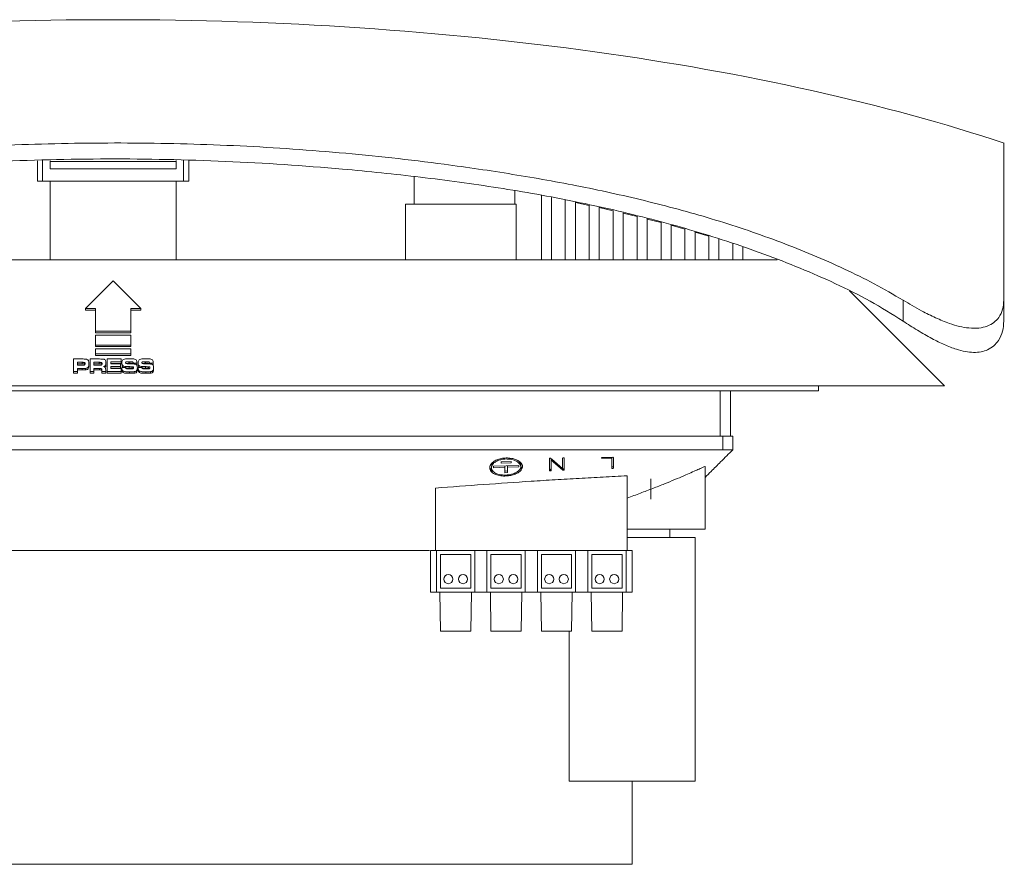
# Model space of a CAD drawing. Header units: millimetres. Extents: x 33 to 1164, y 152 to 721.
# Tile 4 of 5: x 584 to 779, y 553 to 721. Entities that reach past the tile are written whole.
import ezdxf

# ---------------------------------------------------------------- set-up
doc = ezdxf.new("R2010")
doc.units = ezdxf.units.MM

msp = doc.modelspace()

# ---------------------------------------------------------------- linework, layer by layer
at = {"color": 7, "linetype": 'Continuous', "lineweight": 15}
for p, q in [((587.52, 692.79), (587.52, 688.75)), ((588.52, 692.82), (588.52, 688.75)), ((590.02, 692.85), (590.02, 691.15)), ((615.02, 692.65), (590.02, 692.65)), ((615.02, 691.15), (615.02, 692.86)), ((616.52, 692.83), (616.52, 688.75)), ((617.52, 692.81), (617.52, 688.75)), ((590.02, 691.15), (615.02, 691.15)), ((588.52, 688.75), (587.52, 688.75)), ((588.52, 688.75), (616.52, 688.75)), ((590.02, 673.13), (590.02, 688.75)), ((615.02, 688.75), (615.02, 673.13)), ((617.52, 688.75), (616.52, 688.75)), ((662.27, 684.13), (662.27, 689.65)), ((682.27, 684.13), (682.27, 686.81)), ((660.52, 684.13), (682.52, 684.13)), ((660.52, 684.13), (660.52, 673.13)), ((682.52, 673.13), (682.52, 684.13)), ((687.52, 685.87), (687.52, 673.13)), ((689.52, 685.51), (689.52, 673.13)), ((692.27, 685.02), (692.27, 673.13)), ((694.27, 684.66), (694.27, 673.13)), ((694.27, 684.48), (697.02, 683.91)), ((697.02, 684.03), (697.02, 673.13)), ((699.02, 683.57), (699.02, 673.13)), ((699.02, 683.47), (701.77, 682.86)), ((701.77, 682.93), (701.77, 673.13)), ((703.77, 682.47), (703.77, 673.13)), ((703.77, 682.4), (706.52, 681.71)), ((706.52, 681.84), (706.52, 673.13)), ((708.52, 681.38), (708.52, 673.13)), ((708.52, 681.21), (711.27, 680.53)), ((711.27, 680.63), (711.27, 673.13)), ((713.27, 680.05), (713.27, 673.13)), ((713.27, 679.99), (716.02, 679.2)), ((716.02, 679.24), (716.02, 673.13)), ((718.02, 678.65), (718.02, 673.13)), ((718.02, 678.63), (720.77, 677.84)), ((720.77, 677.85), (720.77, 673.13)), ((722.77, 677.26), (722.77, 673.13)), ((725.52, 676.37), (725.52, 673.13)), ((727.52, 675.63), (727.52, 673.13)), ((470.49, 673.13), (590.02, 673.13)), ((615.02, 673.13), (590.02, 673.13)), ((615.02, 673.13), (734.33, 673.13)), ((602.52, 668.93), (597.02, 663.43)), ((608.02, 663.43), (602.52, 668.93)), ((767.52, 648.13), (748.68, 666.97)), ((759.3, 665.1), (759.3, 660.96)), ((779.3, 665.1), (779.3, 660.96)), ((597.02, 663.43), (599.02, 663.43)), ((597.02, 663.43), (597.02, 663.13)), ((597.02, 663.13), (599.02, 663.13)), ((599.02, 663.43), (599.02, 658.93)), ((606.02, 663.43), (608.02, 663.43)), ((606.02, 658.93), (606.02, 663.43)), ((606.02, 663.13), (608.02, 663.13)), ((608.02, 663.43), (608.02, 663.13)), ((599.02, 658.93), (606.02, 658.93)), ((599.02, 658.93), (599.02, 658.63)), ((599.02, 658.63), (606.02, 658.63)), ((606.02, 658.93), (606.02, 658.63)), ((599.02, 658.18), (599.02, 656.18)), ((606.02, 658.18), (599.02, 658.18)), ((606.02, 656.18), (606.02, 658.18)), ((599.02, 656.18), (599.02, 655.88)), ((599.02, 656.18), (606.02, 656.18)), ((599.02, 655.88), (606.02, 655.88)), ((599.02, 655.43), (599.02, 654.43)), ((606.02, 655.43), (599.02, 655.43)), ((606.02, 656.18), (606.02, 655.88)), ((606.02, 654.43), (606.02, 655.43)), ((594.69, 653.43), (596.41, 653.43)), ((594.69, 650.93), (594.69, 653.43)), ((596.41, 652.77), (595.46, 652.77)), ((595.46, 652.77), (595.46, 652.21)), ((596.41, 652.77), (596.41, 652.47)), ((596.82, 652.75), (596.82, 652.45)), ((597.96, 653.43), (599.79, 653.43)), ((597.96, 650.93), (597.96, 653.43)), ((598.72, 652.77), (598.72, 652.21)), ((599.78, 652.77), (598.72, 652.77)), ((599.02, 654.43), (606.02, 654.43)), ((599.02, 654.43), (599.02, 654.13)), ((599.02, 654.13), (606.02, 654.13)), ((599.78, 652.77), (599.78, 652.47)), ((600.21, 652.74), (600.21, 652.44)), ((601.32, 653.43), (604.1, 653.43)), ((601.32, 650.93), (601.32, 653.43)), ((604.1, 652.84), (602.09, 652.84)), ((602.09, 652.84), (602.09, 652.49)), ((604.1, 653.43), (604.1, 652.84)), ((604.1, 652.84), (604.1, 652.54)), ((605.71, 652.87), (605.71, 652.57)), ((606.02, 654.43), (606.02, 654.13)), ((606.42, 652.83), (606.42, 652.53)), ((607.23, 652.75), (607.23, 652.7)), ((608.94, 652.87), (608.94, 652.57)), ((609.65, 652.83), (609.65, 652.53)), ((610.46, 652.75), (610.46, 652.7)), ((594.69, 650.93), (594.69, 650.63)), ((595.46, 650.93), (594.69, 650.93)), ((596.41, 652.47), (595.46, 652.47)), ((595.46, 652.21), (596.41, 652.21)), ((596.41, 651.55), (595.46, 651.55)), ((595.46, 651.55), (595.46, 650.93)), ((596.41, 651.25), (595.46, 651.25)), ((595.46, 650.93), (595.46, 650.63)), ((596.41, 651.55), (596.41, 651.25)), ((597.03, 651.57), (597.03, 651.27)), ((597.6, 651.85), (597.6, 651.55)), ((597.71, 652.5), (597.71, 652.2)), ((598.72, 650.93), (597.96, 650.93)), ((597.96, 650.93), (597.96, 650.63)), ((599.78, 652.47), (598.72, 652.47)), ((598.72, 652.21), (599.78, 652.21)), ((599.79, 651.55), (598.72, 651.55)), ((598.72, 651.55), (598.72, 650.93)), ((599.79, 651.25), (598.72, 651.25)), ((598.72, 650.93), (598.72, 650.63)), ((599.79, 651.55), (599.79, 651.25)), ((600.21, 651.49), (600.21, 651.19)), ((600.28, 650.93), (600.28, 651.06)), ((600.28, 650.93), (600.28, 650.63)), ((601.05, 650.93), (600.28, 650.93)), ((600.92, 652.02), (600.92, 651.79)), ((601.05, 650.89), (601.05, 651.19)), ((601.05, 651.16), (601.05, 650.93)), ((601.05, 650.93), (601.05, 650.63)), ((601.08, 652.62), (601.08, 652.32)), ((604.1, 650.93), (601.32, 650.93)), ((601.32, 650.93), (601.32, 650.63)), ((604.1, 652.54), (602.09, 652.54)), ((602.09, 652.49), (604, 652.49)), ((604, 651.94), (602.09, 651.94)), ((602.09, 651.94), (602.09, 651.52)), ((604, 651.64), (602.09, 651.64)), ((602.09, 651.52), (604.1, 651.52)), ((604, 652.49), (604, 651.94)), ((604, 651.94), (604, 651.64)), ((604.1, 651.52), (604.1, 650.93)), ((604.1, 650.93), (604.1, 650.63)), ((604.28, 651.64), (604.26, 651.76)), ((604.26, 651.76), (605, 651.76)), ((604.26, 651.76), (604.26, 651.46)), ((604.28, 651.34), (604.26, 651.46)), ((604.28, 652.66), (604.28, 652.36)), ((604.28, 651.64), (604.28, 651.34)), ((604.42, 652.13), (604.42, 651.83)), ((604.51, 651.76), (604.42, 651.83)), ((604.52, 651.03), (604.52, 650.73)), ((605.08, 651.94), (605.08, 651.64)), ((605.69, 651.92), (605.69, 651.62)), ((605.76, 650.89), (605.76, 650.59)), ((606.3, 651.89), (606.3, 651.59)), ((607.23, 652.63), (606.49, 652.63)), ((606.49, 652.63), (606.49, 652.45)), ((606.68, 650.92), (606.68, 650.62)), ((607.23, 652.33), (607.09, 652.33)), ((607.23, 652.35), (607.23, 652.65)), ((607.23, 652.63), (607.23, 652.33)), ((607.23, 652.35), (607.23, 652.33)), ((607.24, 651.18), (607.24, 650.88)), ((607.33, 651.7), (607.33, 651.4)), ((607.51, 651.64), (607.49, 651.76)), ((607.49, 651.76), (608.23, 651.76)), ((607.49, 651.76), (607.49, 651.46)), ((607.51, 651.34), (607.49, 651.46)), ((607.51, 652.66), (607.51, 652.36)), ((607.51, 651.64), (607.51, 651.34)), ((607.65, 652.13), (607.65, 651.83)), ((607.73, 651.76), (607.65, 651.83)), ((607.75, 651.03), (607.75, 650.73)), ((608.31, 651.94), (608.31, 651.64)), ((608.92, 651.92), (608.92, 651.62)), ((608.99, 650.89), (608.99, 650.59)), ((609.53, 651.89), (609.53, 651.59)), ((610.46, 652.63), (609.72, 652.63)), ((609.72, 652.63), (609.72, 652.45)), ((609.91, 650.92), (609.91, 650.62)), ((610.46, 652.33), (610.31, 652.33)), ((610.46, 652.35), (610.46, 652.65)), ((610.46, 652.63), (610.46, 652.33)), ((610.46, 652.35), (610.46, 652.33)), ((610.47, 651.18), (610.47, 650.88)), ((610.56, 651.7), (610.56, 651.4)), ((595.46, 650.63), (594.69, 650.63)), ((598.72, 650.63), (597.96, 650.63)), ((601.05, 650.63), (600.28, 650.63)), ((604.1, 650.63), (601.32, 650.63)), ((437.52, 648.13), (767.52, 648.13)), ((462.52, 647.13), (742.52, 647.13)), ((725.02, 647.13), (725.02, 638.13)), ((742.52, 648.13), (742.52, 647.13)), ((481.52, 638.13), (723.52, 638.13)), ((723.52, 638.13), (723.52, 635.43)), ((723.52, 638.13), (725.52, 638.13)), ((725.52, 638.13), (725.52, 635.43)), ((723.52, 635.43), (481.52, 635.43)), ((725.52, 635.43), (723.52, 635.43)), ((689.11, 633.68), (689.11, 631.27)), ((689.4, 633.71), (689.37, 633.73)), ((689.59, 633.53), (689.4, 633.71)), ((690.76, 632.51), (689.45, 633.63)), ((689.45, 633.33), (689.45, 633.63)), ((689.45, 631.28), (689.45, 633.33)), ((689.45, 633.33), (691.7, 631.42)), ((691.71, 631.69), (689.59, 633.53)), ((691.71, 633.73), (691.71, 631.69)), ((692.05, 631.39), (692.05, 633.73)), ((699.46, 633.8), (699.47, 633.79)), ((699.47, 633.79), (699.47, 633.82)), ((699.47, 633.79), (699.47, 633.78)), ((701.73, 633.91), (699.58, 633.88)), ((699.59, 633.72), (701.51, 633.75)), ((701.51, 633.75), (701.51, 633.91)), ((701.51, 633.75), (701.51, 631.74)), ((701.85, 631.76), (701.85, 633.86)), ((677.62, 632.19), (677.62, 631.84)), ((683.02, 632.3), (678.02, 632.14)), ((678.02, 631.85), (678.02, 632.14)), ((680.27, 631.93), (678.02, 631.85)), ((681.52, 633.09), (679.52, 633.04)), ((679.52, 632.75), (679.52, 633.04)), ((681.52, 632.81), (679.52, 632.75)), ((680.27, 632.21), (680.27, 631.93)), ((680.27, 631.93), (680.27, 630.85)), ((680.27, 631.19), (680.77, 631.22)), ((680.77, 632.23), (680.77, 631.95)), ((683.02, 632.03), (680.77, 631.95)), ((680.77, 631.95), (680.77, 630.88)), ((681.52, 632.81), (681.52, 633.09)), ((683.02, 632.03), (683.02, 632.3)), ((683.42, 632.04), (683.42, 632.38)), ((689.17, 631.23), (689.17, 631.53)), ((689.28, 631.22), (689.28, 631.52)), ((691.8, 631.64), (691.7, 631.72)), ((691.7, 631.42), (691.7, 631.72)), ((691.7, 631.42), (691.8, 631.34)), ((691.8, 631.34), (691.8, 631.64)), ((691.94, 631.33), (691.94, 631.63)), ((701.53, 632.02), (701.51, 632.04)), ((701.51, 631.74), (701.53, 631.72)), ((701.53, 631.72), (701.53, 632.02)), ((720.02, 619.63), (720.02, 632.03)), ((680.77, 630.88), (680.27, 630.85)), ((704.52, 630.24), (704.52, 615.43)), ((709.27, 625.63), (709.27, 629.63)), ((666.52, 627.81), (666.52, 615.43)), ((704.52, 619.63), (720.02, 619.63)), ((713.02, 618.03), (713.02, 619.63)), ((704.52, 618.03), (718.02, 618.03)), ((718.02, 569.63), (718.02, 618.03)), ((602.52, 615.43), (499.52, 615.43)), ((665.31, 615.43), (602.52, 615.43)), ((665.52, 607.13), (665.52, 615.43)), ((666.52, 615.43), (665.52, 615.43)), ((666.52, 615.43), (704.52, 615.43)), ((666.72, 607.13), (666.72, 615.43)), ((667.52, 614.63), (667.52, 607.93)), ((673.52, 614.63), (667.52, 614.63)), ((673.52, 607.93), (673.52, 614.63)), ((674.32, 607.13), (674.32, 615.43)), ((676.72, 607.13), (676.72, 615.43)), ((683.52, 614.63), (677.52, 614.63)), ((677.52, 614.63), (677.52, 607.93)), ((683.52, 607.93), (683.52, 614.63)), ((684.32, 607.13), (684.32, 615.43)), ((686.72, 607.13), (686.72, 615.43)), ((693.52, 614.63), (687.52, 614.63)), ((687.52, 614.63), (687.52, 607.93)), ((693.52, 607.93), (693.52, 614.63)), ((694.32, 607.13), (694.32, 615.43)), ((696.72, 607.13), (696.72, 615.43)), ((703.52, 614.63), (697.52, 614.63)), ((697.52, 614.63), (697.52, 607.93)), ((703.52, 607.93), (703.52, 614.63)), ((704.32, 607.13), (704.32, 615.43)), ((705.52, 615.43), (704.52, 615.43)), ((705.52, 607.13), (705.52, 615.43)), ((667.52, 607.93), (673.52, 607.93)), ((677.52, 607.93), (683.52, 607.93)), ((687.52, 607.93), (693.52, 607.93)), ((697.52, 607.93), (703.52, 607.93)), ((666.72, 607.13), (665.52, 607.13)), ((674.32, 607.13), (666.72, 607.13)), ((667.39, 607.13), (667.52, 599.43)), ((673.52, 599.43), (673.65, 607.13)), ((676.72, 607.13), (674.32, 607.13)), ((684.32, 607.13), (676.72, 607.13)), ((677.39, 607.13), (677.52, 599.43)), ((683.52, 599.43), (683.65, 607.13)), ((686.72, 607.13), (684.32, 607.13)), ((694.32, 607.13), (686.72, 607.13)), ((687.39, 607.13), (687.52, 599.43)), ((693.52, 599.43), (693.65, 607.13)), ((696.72, 607.13), (694.32, 607.13)), ((704.32, 607.13), (696.72, 607.13)), ((697.39, 607.13), (697.52, 599.43)), ((703.52, 599.43), (703.65, 607.13)), ((705.52, 607.13), (704.32, 607.13)), ((670.52, 599.43), (667.52, 599.43)), ((673.52, 599.43), (670.52, 599.43)), ((680.52, 599.43), (677.52, 599.43)), ((683.52, 599.43), (680.52, 599.43)), ((690.52, 599.43), (687.52, 599.43)), ((693.52, 599.43), (690.52, 599.43)), ((693.02, 599.43), (693.02, 569.63)), ((700.52, 599.43), (697.52, 599.43)), ((703.52, 599.43), (700.52, 599.43)), ((693.02, 569.63), (718.02, 569.63)), ((705.52, 553.13), (705.52, 569.63)), ((602.52, 553.13), (499.52, 553.13)), ((705.52, 553.13), (602.52, 553.13))]:
    msp.add_line(p, q, dxfattribs=at)
at = {"color": 8, "linetype": 'Continuous', "lineweight": 15}
msp.add_line((723.02, 638.13), (723.02, 647.13), dxfattribs=at)
at = {"color": 7, "linetype": 'Continuous', "lineweight": 15}
for centre in [(669.07, 609.73), (671.97, 609.73), (679.07, 609.73), (681.97, 609.73), (689.07, 609.73), (691.97, 609.73), (699.07, 609.73), (701.97, 609.73)]:
    msp.add_circle(centre, 0.9, dxfattribs=at)
for major_axis, start_param, end_param in [((251.76, 0), 1.570796, 2.349853), ((-251.76, 0), 3.933395, 4.712389)]:
    msp.add_ellipse((602.52, 635.75), major_axis=major_axis, ratio=0.337724, start_param=start_param, end_param=end_param, dxfattribs=at)
for points, knots in [([(759.3, 665.1), (757.4, 666.21), (753.6, 668.43), (745.55, 672.36), (735.09, 676.74), (722.1, 681.14), (708.83, 684.77), (695.39, 687.74), (681.84, 690.15), (665.85, 692.49), (647.38, 694.53), (626.41, 695.92), (605.4, 696.44), (584.17, 696.11), (562.75, 694.96), (541.18, 692.87), (519.74, 689.69), (501.83, 685.98), (487.38, 682.25), (476.33, 678.87), (465.65, 674.95), (455.34, 670.54), (448.94, 666.92), (445.74, 665.1)], [0, 0, 0, 0, 0.020414, 0.040833, 0.083194, 0.125636, 0.168199, 0.210847, 0.253489, 0.295983, 0.360993, 0.426061, 0.491138, 0.55616, 0.623214, 0.690347, 0.757441, 0.82444, 0.860203, 0.895979, 0.931724, 0.965874, 1, 1, 1, 1]), ([(779.3, 696.25), (779.3, 696.21), (779.3, 696.11), (779.3, 694.95), (779.3, 692.87), (779.3, 689.69), (779.3, 685.6), (779.3, 681.48), (779.3, 677.9), (779.3, 674.58), (779.3, 670.54), (779.3, 666.92), (779.3, 665.1)], [0, 0, 0, 0, 0.112246, 0.246366, 0.380646, 0.514846, 0.648856, 0.755884, 0.809664, 0.863438, 0.931509, 1, 1, 1, 1]), ([(759.3, 660.96), (757.13, 662.31), (752.8, 665.01), (745.93, 668.44), (736.51, 672.54), (724.39, 676.97), (709.48, 681.31), (694.31, 684.78), (678.97, 687.51), (663.54, 689.6), (645.49, 691.46), (624.8, 692.84), (601.48, 693.31), (579.98, 692.78), (560.33, 691.53), (542.55, 689.74), (524.86, 687.23), (509.13, 684.25), (495.36, 681.04), (483.52, 677.73), (472.68, 674.09), (462.85, 670.17), (454.02, 666.05), (448.5, 662.65), (445.74, 660.96)], [0, 0, 0, 0, 0.023651, 0.047343, 0.071021, 0.118867, 0.166803, 0.214867, 0.263021, 0.311164, 0.359148, 0.431186, 0.503263, 0.575305, 0.630474, 0.685687, 0.740882, 0.796026, 0.833982, 0.871952, 0.90989, 0.939939, 0.970007, 1, 1, 1, 1]), ([(779.3, 665.1), (779.25, 664.49), (779.16, 663.25), (778.44, 661.77), (777.38, 660.65), (776.06, 659.9), (774.37, 659.51), (772.48, 659.51), (770.49, 659.87), (768.29, 660.53), (765.77, 661.57), (762.67, 663.11), (760.52, 664.38), (759.3, 665.1)], [0, 0, 0, 0, 0.107356, 0.214591, 0.296744, 0.378795, 0.461685, 0.54453, 0.614542, 0.684608, 0.778923, 0.873371, 1, 1, 1, 1]), ([(779.3, 660.96), (779.25, 660.27), (779.15, 658.9), (778.41, 657.25), (777.36, 656.03), (776.19, 655.26), (774.82, 654.82), (773.33, 654.69), (771.66, 654.87), (769.71, 655.37), (767.48, 656.25), (764.89, 657.53), (762.14, 659.11), (760.24, 660.34), (759.3, 660.96)], [0, 0, 0, 0, 0.110646, 0.221154, 0.299068, 0.376871, 0.441328, 0.505745, 0.570221, 0.634743, 0.718417, 0.802226, 0.901073, 1, 1, 1, 1]), ([(596.41, 653.43), (596.53, 653.43), (596.75, 653.43), (596.97, 653.41), (597.07, 653.41)], [0, 0, 0, 0, 0.560203, 1, 1, 1, 1]), ([(596.82, 652.75), (596.74, 652.75), (596.61, 652.77), (596.47, 652.77), (596.41, 652.77)], [0, 0, 0, 0, 0.559403, 1, 1, 1, 1]), ([(596.95, 652.5), (596.95, 652.55), (596.95, 652.62), (596.9, 652.71), (596.85, 652.74), (596.82, 652.75)], [0, 0, 0, 0, 0.5611137, 0.7806084, 1, 1, 1, 1]), ([(597.07, 653.41), (597.2, 653.38), (597.4, 653.34), (597.58, 653.19), (597.71, 652.93), (597.71, 652.69), (597.71, 652.5)], [0, 0, 0, 0, 0.249293, 0.374583, 0.499431, 1, 1, 1, 1]), ([(600.21, 652.74), (600.13, 652.75), (599.99, 652.77), (599.85, 652.77), (599.78, 652.77)], [0, 0, 0, 0, 0.556992, 1, 1, 1, 1]), ([(599.79, 653.43), (599.99, 653.43), (600.27, 653.42), (600.63, 653.42), (600.76, 653.36), (600.83, 653.33)], [0, 0, 0, 0, 0.561924, 0.781955, 1, 1, 1, 1]), ([(600.32, 652.5), (600.32, 652.53), (600.32, 652.58), (600.3, 652.65), (600.28, 652.71), (600.23, 652.73), (600.21, 652.74)], [0, 0, 0, 0, 0.340973, 0.561442, 0.780909, 1, 1, 1, 1]), ([(600.83, 653.33), (600.89, 653.28), (601.02, 653.17), (601.07, 652.91), (601.08, 652.73), (601.08, 652.62)], [0, 0, 0, 0, 0.277364, 0.557721, 1, 1, 1, 1]), ([(604.28, 652.66), (604.28, 652.78), (604.28, 652.98), (604.39, 653.17), (604.44, 653.25)], [0, 0, 0, 0, 0.561975, 1, 1, 1, 1]), ([(604.44, 653.25), (604.54, 653.32), (604.76, 653.45), (605.28, 653.45), (605.63, 653.46), (605.85, 653.46)], [0, 0, 0, 0, 0.275781, 0.557241, 1, 1, 1, 1]), ([(605.71, 652.87), (605.56, 652.87), (605.38, 652.87), (605.17, 652.86), (605.06, 652.83), (605.01, 652.75), (605.01, 652.7), (605.01, 652.68)], [0, 0, 0, 0, 0.502628, 0.628164, 0.751529, 0.87504, 1, 1, 1, 1]), ([(605.01, 652.68), (605.01, 652.64), (605.01, 652.59), (605.06, 652.54), (605.1, 652.52), (605.11, 652.52)], [0, 0, 0, 0, 0.558372, 0.778622, 1, 1, 1, 1]), ([(606.42, 652.83), (606.38, 652.84), (606.31, 652.86), (606.17, 652.87), (606.03, 652.87), (605.87, 652.87), (605.76, 652.87), (605.71, 652.87)], [0, 0, 0, 0, 0.168628, 0.338611, 0.559121, 0.779558, 1, 1, 1, 1]), ([(605.85, 653.46), (606, 653.46), (606.26, 653.46), (606.51, 653.44), (606.63, 653.43)], [0, 0, 0, 0, 0.5602, 1, 1, 1, 1]), ([(606.49, 652.63), (606.49, 652.67), (606.49, 652.72), (606.47, 652.79), (606.43, 652.82), (606.42, 652.83)], [0, 0, 0, 0, 0.560807, 0.77904, 1, 1, 1, 1]), ([(606.63, 653.43), (606.74, 653.41), (606.98, 653.37), (607.23, 653.1), (607.23, 652.88), (607.23, 652.75)], [0, 0, 0, 0, 0.280684, 0.557841, 1, 1, 1, 1]), ([(607.23, 652.75), (607.23, 652.73), (607.23, 652.69), (607.23, 652.65), (607.23, 652.63)], [0, 0, 0, 0, 0.559923, 1, 1, 1, 1]), ([(607.51, 652.66), (607.51, 652.78), (607.51, 652.98), (607.62, 653.17), (607.67, 653.25)], [0, 0, 0, 0, 0.561975, 1, 1, 1, 1]), ([(607.67, 653.25), (607.77, 653.32), (607.99, 653.45), (608.51, 653.45), (608.86, 653.46), (609.08, 653.46)], [0, 0, 0, 0, 0.275781, 0.557241, 1, 1, 1, 1]), ([(608.94, 652.87), (608.79, 652.87), (608.61, 652.87), (608.39, 652.86), (608.29, 652.83), (608.24, 652.75), (608.24, 652.7), (608.23, 652.68)], [0, 0, 0, 0, 0.502637, 0.628172, 0.751535, 0.875044, 1, 1, 1, 1]), ([(608.23, 652.68), (608.24, 652.64), (608.24, 652.59), (608.29, 652.54), (608.32, 652.52), (608.34, 652.52)], [0, 0, 0, 0, 0.558372, 0.778622, 1, 1, 1, 1]), ([(609.65, 652.83), (609.61, 652.84), (609.54, 652.86), (609.4, 652.87), (609.26, 652.87), (609.1, 652.87), (608.99, 652.87), (608.94, 652.87)], [0, 0, 0, 0, 0.168628, 0.338611, 0.559121, 0.779558, 1, 1, 1, 1]), ([(609.08, 653.46), (609.23, 653.46), (609.48, 653.46), (609.74, 653.44), (609.86, 653.43)], [0, 0, 0, 0, 0.5602, 1, 1, 1, 1]), ([(609.72, 652.63), (609.72, 652.67), (609.72, 652.72), (609.69, 652.79), (609.66, 652.82), (609.65, 652.83)], [0, 0, 0, 0, 0.560817, 0.779038, 1, 1, 1, 1]), ([(609.86, 653.43), (609.97, 653.41), (610.21, 653.37), (610.46, 653.1), (610.46, 652.88), (610.46, 652.75)], [0, 0, 0, 0, 0.280675, 0.557839, 1, 1, 1, 1]), ([(610.46, 652.75), (610.46, 652.73), (610.46, 652.69), (610.46, 652.65), (610.46, 652.63)], [0, 0, 0, 0, 0.559924, 1, 1, 1, 1]), ([(596.82, 652.45), (596.74, 652.45), (596.61, 652.47), (596.47, 652.47), (596.41, 652.47)], [0, 0, 0, 0, 0.559403, 1, 1, 1, 1]), ([(596.41, 652.21), (596.46, 652.21), (596.54, 652.21), (596.66, 652.22), (596.75, 652.22), (596.81, 652.24), (596.84, 652.25)], [0, 0, 0, 0, 0.339394, 0.55911, 0.77951, 1, 1, 1, 1]), ([(597.03, 651.57), (596.96, 651.57), (596.85, 651.56), (596.69, 651.56), (596.55, 651.55), (596.46, 651.55), (596.41, 651.55)], [0, 0, 0, 0, 0.339875, 0.559901, 0.77994, 1, 1, 1, 1]), ([(597.03, 651.27), (596.96, 651.27), (596.85, 651.26), (596.69, 651.26), (596.55, 651.25), (596.46, 651.25), (596.41, 651.25)], [0, 0, 0, 0, 0.339875, 0.559901, 0.77994, 1, 1, 1, 1]), ([(596.93, 652.34), (596.93, 652.35), (596.93, 652.37), (596.89, 652.41), (596.85, 652.44), (596.82, 652.45)], [0, 0, 0, 0, 0.092628, 0.546421, 1, 1, 1, 1]), ([(596.84, 652.25), (596.86, 652.25), (596.9, 652.27), (596.93, 652.32), (596.94, 652.38), (596.95, 652.44), (596.95, 652.48), (596.95, 652.5)], [0, 0, 0, 0, 0.168882, 0.338368, 0.558546, 0.779227, 1, 1, 1, 1]), ([(597.6, 651.85), (597.57, 651.81), (597.51, 651.72), (597.31, 651.61), (597.14, 651.59), (597.03, 651.57)], [0, 0, 0, 0, 0.2803286, 0.5599532, 1, 1, 1, 1]), ([(597.6, 651.55), (597.57, 651.51), (597.51, 651.42), (597.31, 651.31), (597.14, 651.29), (597.03, 651.27)], [0, 0, 0, 0, 0.280329, 0.559953, 1, 1, 1, 1]), ([(597.71, 652.5), (597.71, 652.38), (597.71, 652.16), (597.64, 651.95), (597.6, 651.85)], [0, 0, 0, 0, 0.561076, 1, 1, 1, 1]), ([(597.71, 652.2), (597.71, 652.08), (597.71, 651.86), (597.64, 651.65), (597.6, 651.55)], [0, 0, 0, 0, 0.561076, 1, 1, 1, 1]), ([(600.21, 652.44), (600.13, 652.45), (599.99, 652.47), (599.85, 652.47), (599.78, 652.47)], [0, 0, 0, 0, 0.556992, 1, 1, 1, 1]), ([(599.78, 652.21), (599.84, 652.21), (599.92, 652.21), (600.04, 652.22), (600.14, 652.22), (600.2, 652.24), (600.23, 652.25)], [0, 0, 0, 0, 0.341755, 0.562966, 0.784122, 1, 1, 1, 1]), ([(600.21, 651.49), (600.19, 651.5), (600.16, 651.53), (600.08, 651.55), (599.99, 651.55), (599.89, 651.55), (599.82, 651.55), (599.79, 651.55)], [0, 0, 0, 0, 0.168106, 0.337082, 0.557908, 0.778944, 1, 1, 1, 1]), ([(600.21, 651.19), (600.19, 651.2), (600.16, 651.23), (600.08, 651.25), (599.99, 651.25), (599.89, 651.25), (599.82, 651.25), (599.79, 651.25)], [0, 0, 0, 0, 0.1681052, 0.3370814, 0.5579074, 0.778944, 1, 1, 1, 1]), ([(600.3, 652.35), (600.29, 652.37), (600.28, 652.41), (600.23, 652.43), (600.21, 652.44)], [0, 0, 0, 0, 0.500256, 1, 1, 1, 1]), ([(600.28, 651.06), (600.29, 651.14), (600.3, 651.29), (600.24, 651.43), (600.21, 651.49)], [0, 0, 0, 0, 0.563223, 1, 1, 1, 1]), ([(600.28, 650.76), (600.29, 650.84), (600.3, 650.99), (600.24, 651.13), (600.21, 651.19)], [0, 0, 0, 0, 0.563223, 1, 1, 1, 1]), ([(600.23, 652.25), (600.24, 652.26), (600.27, 652.28), (600.3, 652.33), (600.31, 652.38), (600.32, 652.44), (600.32, 652.48), (600.32, 652.5)], [0, 0, 0, 0, 0.169096, 0.338657, 0.558709, 0.779425, 1, 1, 1, 1]), ([(600.92, 652.02), (600.86, 651.99), (600.77, 651.93), (600.65, 651.91), (600.6, 651.91)], [0, 0, 0, 0, 0.5564148, 1, 1, 1, 1]), ([(600.6, 651.91), (600.68, 651.9), (600.82, 651.88), (600.91, 651.8), (600.95, 651.77)], [0, 0, 0, 0, 0.560637, 1, 1, 1, 1]), ([(601.08, 652.62), (601.08, 652.5), (601.08, 652.34), (601.03, 652.13), (600.95, 652.06), (600.92, 652.02)], [0, 0, 0, 0, 0.561316, 0.780907, 1, 1, 1, 1]), ([(601.08, 652.32), (601.08, 652.2), (601.08, 652.04), (601.03, 651.83), (600.95, 651.76), (600.92, 651.72)], [0, 0, 0, 0, 0.561316, 0.780907, 1, 1, 1, 1]), ([(600.95, 651.77), (600.99, 651.65), (601.06, 651.45), (601.05, 651.25), (601.05, 651.16)], [0, 0, 0, 0, 0.5565942, 1, 1, 1, 1]), ([(604.42, 652.13), (604.37, 652.23), (604.28, 652.4), (604.28, 652.58), (604.28, 652.66)], [0, 0, 0, 0, 0.557619, 1, 1, 1, 1]), ([(604.42, 651.83), (604.37, 651.93), (604.28, 652.1), (604.28, 652.28), (604.28, 652.36)], [0, 0, 0, 0, 0.557619, 1, 1, 1, 1]), ([(604.52, 651.03), (604.46, 651.07), (604.34, 651.17), (604.28, 651.39), (604.28, 651.55), (604.28, 651.64)], [0, 0, 0, 0, 0.277982, 0.557945, 1, 1, 1, 1]), ([(604.52, 650.73), (604.46, 650.77), (604.34, 650.87), (604.28, 651.09), (604.28, 651.25), (604.28, 651.34)], [0, 0, 0, 0, 0.2779824, 0.5579443, 1, 1, 1, 1]), ([(605.08, 651.94), (604.94, 651.95), (604.74, 651.96), (604.52, 652.04), (604.45, 652.1), (604.42, 652.13)], [0, 0, 0, 0, 0.562034, 0.781074, 1, 1, 1, 1]), ([(605.76, 650.89), (605.53, 650.9), (605.2, 650.9), (604.77, 650.93), (604.61, 651), (604.52, 651.03)], [0, 0, 0, 0, 0.561273, 0.781377, 1, 1, 1, 1]), ([(605.76, 650.59), (605.53, 650.6), (605.2, 650.6), (604.77, 650.63), (604.61, 650.7), (604.52, 650.73)], [0, 0, 0, 0, 0.5612735, 0.7813768, 1, 1, 1, 1]), ([(605, 651.76), (605, 651.72), (605, 651.65), (605.03, 651.58), (605.06, 651.55), (605.07, 651.53)], [0, 0, 0, 0, 0.560662, 0.779989, 1, 1, 1, 1]), ([(605.07, 651.53), (605.14, 651.51), (605.26, 651.48), (605.5, 651.49), (605.67, 651.49), (605.77, 651.48)], [0, 0, 0, 0, 0.276962, 0.559039, 1, 1, 1, 1]), ([(605.69, 651.92), (605.58, 651.92), (605.37, 651.93), (605.17, 651.94), (605.08, 651.94)], [0, 0, 0, 0, 0.5599944, 1, 1, 1, 1]), ([(605.69, 651.62), (605.58, 651.62), (605.37, 651.63), (605.17, 651.64), (605.08, 651.64)], [0, 0, 0, 0, 0.5599944, 1, 1, 1, 1]), ([(605.71, 652.57), (605.57, 652.57), (605.38, 652.57), (605.17, 652.56), (605.11, 652.54), (605.09, 652.53)], [0, 0, 0, 0, 0.69502, 0.868608, 1, 1, 1, 1]), ([(605.11, 652.52), (605.26, 652.51), (605.54, 652.48), (605.81, 652.48), (605.93, 652.47)], [0, 0, 0, 0, 0.55971, 1, 1, 1, 1]), ([(606.3, 651.89), (606.18, 651.9), (605.98, 651.9), (605.78, 651.91), (605.69, 651.92)], [0, 0, 0, 0, 0.559998, 1, 1, 1, 1]), ([(606.3, 651.59), (606.18, 651.6), (605.98, 651.6), (605.78, 651.61), (605.69, 651.62)], [0, 0, 0, 0, 0.559998, 1, 1, 1, 1]), ([(606.42, 652.53), (606.38, 652.54), (606.31, 652.56), (606.17, 652.57), (606.03, 652.57), (605.87, 652.57), (605.76, 652.57), (605.71, 652.57)], [0, 0, 0, 0, 0.168628, 0.338611, 0.559121, 0.779558, 1, 1, 1, 1]), ([(606.68, 650.92), (606.58, 650.91), (606.41, 650.9), (606.17, 650.9), (605.96, 650.89), (605.83, 650.89), (605.76, 650.89)], [0, 0, 0, 0, 0.3398483, 0.5598939, 0.7799328, 1, 1, 1, 1]), ([(605.77, 651.48), (605.86, 651.48), (606, 651.48), (606.19, 651.49), (606.36, 651.48), (606.47, 651.51), (606.52, 651.52)], [0, 0, 0, 0, 0.340153, 0.560343, 0.780899, 1, 1, 1, 1]), ([(605.93, 652.47), (606.15, 652.46), (606.45, 652.45), (606.85, 652.43), (607, 652.37), (607.08, 652.34)], [0, 0, 0, 0, 0.5609463, 0.7810159, 1, 1, 1, 1]), ([(606.6, 651.71), (606.6, 651.73), (606.6, 651.77), (606.58, 651.83), (606.47, 651.89), (606.37, 651.89), (606.3, 651.89)], [0, 0, 0, 0, 0.187686, 0.374861, 0.559008, 1, 1, 1, 1]), ([(606.54, 651.55), (606.53, 651.56), (606.46, 651.6), (606.37, 651.6), (606.3, 651.59)], [0, 0, 0, 0, 0.166403, 1, 1, 1, 1]), ([(606.48, 652.45), (606.47, 652.46), (606.47, 652.49), (606.43, 652.52), (606.42, 652.53)], [0, 0, 0, 0, 0.491066, 1, 1, 1, 1]), ([(606.52, 651.52), (606.53, 651.53), (606.56, 651.54), (606.58, 651.58), (606.59, 651.62), (606.6, 651.66), (606.6, 651.69), (606.6, 651.71)], [0, 0, 0, 0, 0.168535, 0.338907, 0.55869, 0.779254, 1, 1, 1, 1]), ([(607.24, 651.18), (607.21, 651.14), (607.15, 651.06), (606.96, 650.95), (606.78, 650.93), (606.68, 650.92)], [0, 0, 0, 0, 0.280637, 0.56021, 1, 1, 1, 1]), ([(607.24, 650.88), (607.21, 650.84), (607.15, 650.76), (606.96, 650.65), (606.78, 650.63), (606.68, 650.62)], [0, 0, 0, 0, 0.2806372, 0.5602102, 1, 1, 1, 1]), ([(607.08, 652.34), (607.14, 652.29), (607.26, 652.19), (607.32, 651.97), (607.33, 651.8), (607.33, 651.7)], [0, 0, 0, 0, 0.278087, 0.558191, 1, 1, 1, 1]), ([(607.33, 651.7), (607.33, 651.61), (607.33, 651.43), (607.27, 651.26), (607.24, 651.18)], [0, 0, 0, 0, 0.560794, 1, 1, 1, 1]), ([(607.33, 651.4), (607.33, 651.31), (607.33, 651.13), (607.27, 650.96), (607.24, 650.88)], [0, 0, 0, 0, 0.560794, 1, 1, 1, 1]), ([(607.65, 652.13), (607.6, 652.23), (607.51, 652.4), (607.51, 652.58), (607.51, 652.66)], [0, 0, 0, 0, 0.5576214, 1, 1, 1, 1]), ([(607.65, 651.83), (607.6, 651.93), (607.51, 652.1), (607.51, 652.28), (607.51, 652.36)], [0, 0, 0, 0, 0.5576214, 1, 1, 1, 1]), ([(607.75, 651.03), (607.69, 651.07), (607.57, 651.17), (607.51, 651.39), (607.51, 651.55), (607.51, 651.64)], [0, 0, 0, 0, 0.277981, 0.557946, 1, 1, 1, 1]), ([(607.75, 650.73), (607.69, 650.77), (607.57, 650.87), (607.51, 651.09), (607.51, 651.25), (607.51, 651.34)], [0, 0, 0, 0, 0.2779812, 0.5579461, 1, 1, 1, 1]), ([(608.31, 651.94), (608.17, 651.95), (607.97, 651.96), (607.75, 652.04), (607.68, 652.1), (607.65, 652.13)], [0, 0, 0, 0, 0.562052, 0.781075, 1, 1, 1, 1]), ([(608.99, 650.89), (608.75, 650.9), (608.43, 650.9), (608, 650.93), (607.84, 651), (607.75, 651.03)], [0, 0, 0, 0, 0.561273, 0.781377, 1, 1, 1, 1]), ([(608.99, 650.59), (608.75, 650.6), (608.43, 650.6), (608, 650.63), (607.84, 650.7), (607.75, 650.73)], [0, 0, 0, 0, 0.5612735, 0.7813768, 1, 1, 1, 1]), ([(608.23, 651.76), (608.23, 651.72), (608.23, 651.65), (608.26, 651.58), (608.29, 651.55), (608.3, 651.53)], [0, 0, 0, 0, 0.560649, 0.77997, 1, 1, 1, 1]), ([(608.3, 651.53), (608.36, 651.51), (608.49, 651.48), (608.73, 651.49), (608.9, 651.49), (609, 651.48)], [0, 0, 0, 0, 0.276942, 0.55904, 1, 1, 1, 1]), ([(608.92, 651.92), (608.81, 651.92), (608.6, 651.93), (608.4, 651.94), (608.31, 651.94)], [0, 0, 0, 0, 0.559984, 1, 1, 1, 1]), ([(608.92, 651.62), (608.81, 651.62), (608.6, 651.63), (608.4, 651.64), (608.31, 651.64)], [0, 0, 0, 0, 0.559984, 1, 1, 1, 1]), ([(608.94, 652.57), (608.79, 652.57), (608.61, 652.57), (608.4, 652.56), (608.34, 652.54), (608.32, 652.53)], [0, 0, 0, 0, 0.695042, 0.86863, 1, 1, 1, 1]), ([(608.34, 652.52), (608.49, 652.51), (608.77, 652.48), (609.04, 652.48), (609.16, 652.47)], [0, 0, 0, 0, 0.559692, 1, 1, 1, 1]), ([(609.53, 651.89), (609.41, 651.9), (609.21, 651.9), (609.01, 651.91), (608.92, 651.92)], [0, 0, 0, 0, 0.559984, 1, 1, 1, 1]), ([(609.53, 651.59), (609.41, 651.6), (609.21, 651.6), (609.01, 651.61), (608.92, 651.62)], [0, 0, 0, 0, 0.559984, 1, 1, 1, 1]), ([(609.65, 652.53), (609.61, 652.54), (609.54, 652.56), (609.4, 652.57), (609.26, 652.57), (609.1, 652.57), (608.99, 652.57), (608.94, 652.57)], [0, 0, 0, 0, 0.168628, 0.338611, 0.559121, 0.779558, 1, 1, 1, 1]), ([(609.91, 650.92), (609.81, 650.91), (609.63, 650.9), (609.4, 650.9), (609.19, 650.89), (609.06, 650.89), (608.99, 650.89)], [0, 0, 0, 0, 0.339865, 0.559894, 0.779933, 1, 1, 1, 1]), ([(609, 651.48), (609.09, 651.48), (609.23, 651.48), (609.42, 651.49), (609.59, 651.48), (609.69, 651.51), (609.75, 651.52)], [0, 0, 0, 0, 0.340153, 0.560324, 0.78088, 1, 1, 1, 1]), ([(609.16, 652.47), (609.38, 652.46), (609.68, 652.45), (610.08, 652.43), (610.23, 652.37), (610.31, 652.34)], [0, 0, 0, 0, 0.5609463, 0.7810159, 1, 1, 1, 1]), ([(609.83, 651.71), (609.83, 651.73), (609.83, 651.77), (609.81, 651.83), (609.7, 651.89), (609.6, 651.89), (609.53, 651.89)], [0, 0, 0, 0, 0.187686, 0.374861, 0.559008, 1, 1, 1, 1]), ([(609.76, 651.55), (609.75, 651.56), (609.69, 651.6), (609.6, 651.6), (609.53, 651.59)], [0, 0, 0, 0, 0.166366, 1, 1, 1, 1]), ([(609.71, 652.45), (609.7, 652.46), (609.69, 652.49), (609.66, 652.52), (609.65, 652.53)], [0, 0, 0, 0, 0.491066, 1, 1, 1, 1]), ([(609.75, 651.52), (609.76, 651.53), (609.79, 651.54), (609.81, 651.58), (609.82, 651.62), (609.83, 651.66), (609.83, 651.69), (609.83, 651.71)], [0, 0, 0, 0, 0.168501, 0.338877, 0.558679, 0.779248, 1, 1, 1, 1]), ([(610.47, 651.18), (610.44, 651.14), (610.38, 651.06), (610.18, 650.95), (610.01, 650.93), (609.91, 650.92)], [0, 0, 0, 0, 0.280637, 0.56021, 1, 1, 1, 1]), ([(610.47, 650.88), (610.44, 650.84), (610.38, 650.76), (610.18, 650.65), (610.01, 650.63), (609.91, 650.62)], [0, 0, 0, 0, 0.2806372, 0.5602102, 1, 1, 1, 1]), ([(610.31, 652.34), (610.37, 652.29), (610.49, 652.19), (610.55, 651.97), (610.56, 651.8), (610.56, 651.7)], [0, 0, 0, 0, 0.27808, 0.558186, 1, 1, 1, 1]), ([(610.56, 651.7), (610.56, 651.61), (610.56, 651.43), (610.49, 651.26), (610.47, 651.18)], [0, 0, 0, 0, 0.560797, 1, 1, 1, 1]), ([(610.56, 651.4), (610.56, 651.31), (610.56, 651.13), (610.49, 650.96), (610.47, 650.88)], [0, 0, 0, 0, 0.560796, 1, 1, 1, 1]), ([(606.68, 650.62), (606.58, 650.61), (606.41, 650.6), (606.17, 650.6), (605.96, 650.59), (605.83, 650.59), (605.76, 650.59)], [0, 0, 0, 0, 0.339848, 0.559894, 0.779933, 1, 1, 1, 1]), ([(609.91, 650.62), (609.81, 650.61), (609.63, 650.6), (609.4, 650.6), (609.19, 650.59), (609.06, 650.59), (608.99, 650.59)], [0, 0, 0, 0, 0.339864, 0.559894, 0.779933, 1, 1, 1, 1]), ([(720.02, 629.93), (720.41, 630.32), (721.45, 631.36), (723.29, 633.2), (724.72, 634.62), (725.52, 635.43)], [0, 0, 0, 0, 0.206001, 0.551652, 1, 1, 1, 1]), ([(680.52, 633.78), (680.19, 633.76), (679.53, 633.72), (678.65, 633.43), (677.91, 633.02), (677.39, 632.46), (677.19, 631.79), (677.44, 631.11), (678.15, 630.57), (679.15, 630.26), (680.22, 630.17), (681.24, 630.27), (682.16, 630.5), (682.96, 630.86), (683.55, 631.35), (683.83, 631.94), (683.7, 632.58), (683.11, 633.17), (682.17, 633.6), (681.23, 633.78), (680.68, 633.78), (680.52, 633.78)], [0, 0, 0, 0, 0.045269, 0.090436, 0.138234, 0.192688, 0.254444, 0.320558, 0.384361, 0.440273, 0.488581, 0.533323, 0.578415, 0.626627, 0.679727, 0.738313, 0.801246, 0.86513, 0.924998, 0.977332, 1, 1, 1, 1]), ([(680.52, 633.58), (680.22, 633.56), (679.63, 633.52), (678.84, 633.27), (678.19, 632.9), (677.73, 632.4), (677.55, 631.8), (677.78, 631.2), (678.41, 630.72), (679.3, 630.44), (680.26, 630.36), (681.17, 630.44), (681.99, 630.65), (682.7, 630.97), (683.23, 631.41), (683.48, 631.94), (683.36, 632.51), (682.83, 633.04), (681.99, 633.42), (681.15, 633.58), (680.67, 633.58), (680.52, 633.58)], [0, 0, 0, 0, 0.045371, 0.090638, 0.138555, 0.193059, 0.254751, 0.32073, 0.384484, 0.440476, 0.488856, 0.533582, 0.578602, 0.626753, 0.67986, 0.738549, 0.801628, 0.865573, 0.925333, 0.977497, 1, 1, 1, 1]), ([(682.96, 633.19), (683.06, 633.1), (683.36, 632.85), (683.4, 632.57), (683.42, 632.38)], [0, 0, 0, 0, 0.360329, 1, 1, 1, 1]), ([(689.22, 633.75), (689.21, 633.74), (689.18, 633.74), (689.14, 633.72), (689.12, 633.71), (689.11, 633.69), (689.11, 633.68)], [0, 0, 0, 0, 0.251749, 0.503016, 0.750879, 1, 1, 1, 1]), ([(689.26, 633.75), (689.25, 633.75), (689.24, 633.75), (689.23, 633.75), (689.22, 633.75)], [0, 0, 0, 0, 0.500456, 1, 1, 1, 1]), ([(689.37, 633.73), (689.36, 633.74), (689.32, 633.75), (689.28, 633.75), (689.26, 633.75)], [0, 0, 0, 0, 0.500363, 1, 1, 1, 1]), ([(691.88, 633.79), (691.86, 633.79), (691.83, 633.79), (691.79, 633.78), (691.76, 633.77), (691.73, 633.76), (691.72, 633.74), (691.71, 633.73)], [0, 0, 0, 0, 0.2515165, 0.3769674, 0.5020565, 0.7505107, 1, 1, 1, 1]), ([(692.05, 633.73), (692.05, 633.74), (692.04, 633.76), (692.02, 633.77), (692, 633.78), (691.97, 633.79), (691.93, 633.79), (691.9, 633.79), (691.88, 633.79)], [0, 0, 0, 0, 0.250185, 0.375428, 0.500735, 0.626331, 0.750373, 1, 1, 1, 1]), ([(699.53, 633.87), (699.51, 633.86), (699.47, 633.84), (699.47, 633.81), (699.46, 633.8)], [0, 0, 0, 0, 0.501638, 1, 1, 1, 1]), ([(699.47, 633.78), (699.48, 633.76), (699.5, 633.74), (699.54, 633.73), (699.57, 633.72), (699.59, 633.72)], [0, 0, 0, 0, 0.501994, 0.750618, 1, 1, 1, 1]), ([(699.53, 633.87), (699.54, 633.87), (699.55, 633.88), (699.57, 633.88), (699.58, 633.88)], [0, 0, 0, 0, 0.5598579, 1, 1, 1, 1]), ([(701.85, 633.86), (701.84, 633.87), (701.83, 633.88), (701.81, 633.9), (701.77, 633.91), (701.74, 633.91), (701.73, 633.91)], [0, 0, 0, 0, 0.251186, 0.500832, 0.749615, 1, 1, 1, 1]), ([(678.18, 630.97), (678.16, 630.98), (677.86, 631.09), (677.53, 631.44), (677.24, 631.85), (677.3, 632.11), (677.31, 632.17)], [0, 0, 0, 0, 0.030939, 0.424424, 0.867573, 1, 1, 1, 1]), ([(677.66, 632.19), (677.66, 632.34), (677.66, 632.65), (677.96, 632.95), (678.12, 633.1)], [0, 0, 0, 0, 0.467672, 1, 1, 1, 1]), ([(683.77, 632.39), (683.77, 632.39), (683.84, 632.18), (683.68, 631.83), (683.31, 631.55), (683.19, 631.45)], [0, 0, 0, 0, 0.006179, 0.666229, 1, 1, 1, 1]), ([(689.17, 631.53), (689.16, 631.53), (689.13, 631.54), (689.11, 631.56), (689.11, 631.57)], [0, 0, 0, 0, 0.5002572, 1, 1, 1, 1]), ([(689.11, 631.27), (689.11, 631.26), (689.13, 631.24), (689.16, 631.23), (689.17, 631.23)], [0, 0, 0, 0, 0.499742, 1, 1, 1, 1]), ([(689.28, 631.52), (689.26, 631.52), (689.22, 631.52), (689.19, 631.52), (689.17, 631.53)], [0, 0, 0, 0, 0.4998691, 1, 1, 1, 1]), ([(689.17, 631.23), (689.19, 631.22), (689.22, 631.22), (689.26, 631.22), (689.28, 631.22)], [0, 0, 0, 0, 0.50013, 1, 1, 1, 1]), ([(689.45, 631.58), (689.44, 631.57), (689.43, 631.56), (689.39, 631.54), (689.34, 631.52), (689.3, 631.52), (689.28, 631.52)], [0, 0, 0, 0, 0.2500002, 0.4987898, 0.748232, 1, 1, 1, 1]), ([(689.28, 631.22), (689.3, 631.22), (689.34, 631.22), (689.39, 631.24), (689.43, 631.26), (689.44, 631.27), (689.45, 631.28)], [0, 0, 0, 0, 0.251768, 0.50121, 0.750001, 1, 1, 1, 1]), ([(691.9, 631.63), (691.88, 631.63), (691.84, 631.63), (691.81, 631.64), (691.8, 631.64)], [0, 0, 0, 0, 0.499643, 1, 1, 1, 1]), ([(691.8, 631.34), (691.81, 631.34), (691.84, 631.33), (691.88, 631.33), (691.9, 631.33)], [0, 0, 0, 0, 0.500356, 1, 1, 1, 1]), ([(691.94, 631.63), (691.93, 631.63), (691.92, 631.63), (691.9, 631.63), (691.9, 631.63)], [0, 0, 0, 0, 0.499986, 1, 1, 1, 1]), ([(691.9, 631.33), (691.9, 631.33), (691.92, 631.33), (691.93, 631.33), (691.94, 631.33)], [0, 0, 0, 0, 0.500014, 1, 1, 1, 1]), ([(692.05, 631.69), (692.05, 631.68), (692.04, 631.67), (692.02, 631.65), (691.98, 631.64), (691.95, 631.63), (691.94, 631.63)], [0, 0, 0, 0, 0.249555, 0.498275, 0.748288, 1, 1, 1, 1]), ([(691.94, 631.33), (691.95, 631.33), (691.98, 631.34), (692.02, 631.35), (692.04, 631.37), (692.05, 631.38), (692.05, 631.39)], [0, 0, 0, 0, 0.251711, 0.501724, 0.750445, 1, 1, 1, 1]), ([(701.72, 632.01), (701.68, 632.01), (701.63, 632.01), (701.57, 632.01), (701.54, 632.02), (701.53, 632.02)], [0, 0, 0, 0, 0.499925, 0.748683, 1, 1, 1, 1]), ([(701.53, 631.72), (701.54, 631.72), (701.57, 631.71), (701.63, 631.71), (701.68, 631.71), (701.72, 631.71)], [0, 0, 0, 0, 0.251317, 0.500075, 1, 1, 1, 1]), ([(701.85, 632.06), (701.84, 632.05), (701.83, 632.04), (701.8, 632.03), (701.76, 632.01), (701.73, 632.01), (701.72, 632.01)], [0, 0, 0, 0, 0.249794, 0.498739, 0.748381, 1, 1, 1, 1]), ([(701.72, 631.71), (701.73, 631.71), (701.76, 631.71), (701.8, 631.73), (701.83, 631.74), (701.84, 631.75), (701.85, 631.76)], [0, 0, 0, 0, 0.251619, 0.501262, 0.750206, 1, 1, 1, 1]), ([(719.99, 632.03), (720, 632.05), (720.04, 632.11), (719.79, 632.02), (719.25, 631.78), (718.39, 631.4), (717.24, 630.88), (715.77, 630.24), (714.01, 629.49), (711.94, 628.64), (709.64, 627.74), (707.15, 626.79), (705.41, 626.14), (704.54, 625.82), (704.52, 625.81)], [0, 0, 0, 0, 0.023938, 0.113063, 0.198815, 0.284598, 0.376069, 0.467573, 0.568168, 0.668785, 0.777184, 0.885588, 0.997781, 1, 1, 1, 1]), ([(704.52, 630.24), (702.94, 630.16), (699.77, 630), (695.01, 629.73), (690.26, 629.46), (680.76, 628.87), (672.85, 628.28), (666.52, 627.81)], [0, 0, 0, 0, 0.124985, 0.249971, 0.374956, 0.499942, 1, 1, 1, 1])]:
    msp.add_open_spline(points, degree=3, knots=knots, dxfattribs=at)

doc.saveas('drawing.dxf')
